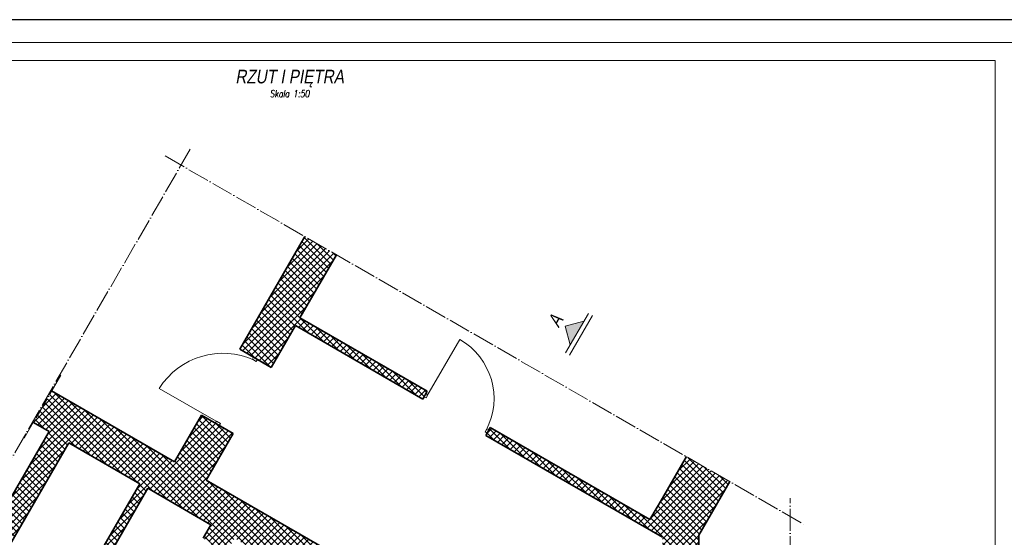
# Model space of a CAD drawing. Header units: millimetres. Extents: x 558 to 24951, y -5755 to 5551.
# Tile 36 of 37: x 22975 to 24056, y 4982 to 5551. Entities that reach past the tile are written whole.
import ezdxf
from ezdxf.enums import TextEntityAlignment as Align

# ---------------------------------------------------------------- set-up
doc = ezdxf.new("R2010")
doc.units = ezdxf.units.MM
doc.linetypes.add('ACAD_ISO04W100', pattern=[30, 24, -3, 0, -3])
doc.layers.get('Defpoints').update_dxf_attribs({"color": 252})
for name, color, linetype, lineweight in [('K_Grube', 252, 'Continuous', 35), ('K_Kreskowanie', 252, 'Continuous', 5), ('K_Opis_zmienny', 252, 'Continuous', 13), ('K_Osie', 252, 'ACAD_ISO04W100', 5), ('K_Ramka', 252, 'Continuous', 18), ('K_Stolarka', 252, 'Continuous', 15)]:
    doc.layers.add(name, color=color, linetype=linetype, lineweight=lineweight)
doc.styles.add('Tytuł 50', font='arial.ttf', dxfattribs={"width": 0.8, "oblique": 10, "height": 15})
doc.styles.add('Zwykły 50', font='romans.shx', dxfattribs={"width": 0.8, "oblique": 10, "height": 7.5})
pattern_1 = [(45, (2962.861, -2454.189), (-3.5921024, 3.5921024), []), (135, (2962.861, -2454.189), (-3.5921024, -3.5921024), [])]

msp = doc.modelspace()

# ---------------------------------------------------------------- hatches: boundary and pattern name
at = {"layer": 'K_Kreskowanie', "ltscale": 5}
h = msp.add_hatch(dxfattribs=at)
h.set_pattern_fill('ANSI37', color=256, scale=1.6)
h.set_pattern_definition(pattern_1)
h.paths.add_polyline_path([(23720.614, 4984.231), (23754.626, 5043.141), (23706.994, 5070.641), (23666.994, 5001.359), (23491.624, 5102.609), (23486.624, 5093.949), (23680.614, 4981.949), (23680.614, 4844.949), (23720.614, 4844.949)])
h.paths.add_polyline_path([(23216.338, 5188.8), (23250.979, 5168.8), (23277.479, 5214.699), (23417.342, 5133.949), (23422.342, 5142.609), (23282.479, 5223.359), (23322.479, 5292.641), (23287.838, 5312.641)])
h = msp.add_hatch(dxfattribs=at)
h.set_pattern_fill('ANSI37', color=256, scale=1.6)
h.set_pattern_definition(pattern_1)
h.paths.add_polyline_path([(23007.059, 5098.317), (22767.559, 4683.491), (22861.955, 4628.991), (22866.955, 4637.651), (22828.85, 4659.651), (22842.85, 4683.9), (22808.209, 4703.9), (22875.301, 4820.107), (22954.976, 4774.107), (22959.976, 4782.767), (22880.301, 4828.767), (23028.709, 5085.817), (23106.652, 5040.817), (23041.652, 4928.234), (23050.312, 4923.234), (23115.312, 5035.817), (23184.594, 4995.817), (23176.094, 4981.095), (23184.754, 4976.095), (23128.254, 4878.234), (23136.914, 4873.234), (23193.414, 4971.095), (23202.075, 4966.095), (23210.575, 4980.817), (23298.909, 4929.817), (23164.909, 4697.722), (23099.957, 4735.222), (23094.957, 4726.562), (23047.326, 4754.062), (22986.326, 4648.407), (23033.957, 4620.907), (22999.457, 4561.151), (22944.898, 4592.651), (22939.898, 4583.991), (23094.05, 4494.991), (23099.05, 4503.651), (23008.118, 4556.151), (23103.618, 4721.562), (23170.302, 4683.062), (23309.302, 4923.817), (23369.923, 4888.817), (23389.923, 4923.458), (23179.479, 5044.958), (23208.979, 5096.053), (23174.338, 5116.053), (23144.838, 5064.958), (23009.738, 5142.958), (22989.738, 5108.317)])
h.paths.add_polyline_path([(23038.957, 4629.567), (22999.986, 4652.067), (23050.986, 4740.402), (23089.957, 4717.902)], flags=16)
h.paths.add_polyline_path([(22803.209, 4695.24), (22829.19, 4680.24), (22820.19, 4664.651), (22794.209, 4679.651)], flags=16)
at = {"layer": 'K_Opis_zmienny'}
msp.add_hatch(color=256, dxfattribs=at).paths.add_polyline_path([(23573.844, 5214.019), (23594.335, 5219.509), (23579.335, 5193.528)])

# ---------------------------------------------------------------- linework, layer by layer
at = {"layer": 'Defpoints'}
msp.add_lwpolyline([(22371.174, 4065.976), (24471.174, 4065.976), (24471.174, 5550.976), (22371.174, 5550.976)], close=True, dxfattribs=at)
at = {"layer": 'K_Grube', "ltscale": 5}
for p, q in [((23287.838, 5312.641), (23216.338, 5188.8)), ((23322.479, 5292.641), (23282.479, 5223.359)), ((23277.479, 5214.699), (23250.979, 5168.8)), ((23417.342, 5133.949), (23277.479, 5214.699)), ((23422.342, 5142.609), (23282.479, 5223.359)), ((23250.979, 5168.8), (23216.338, 5188.8)), ((23009.738, 5142.958), (23144.838, 5064.958)), ((23417.342, 5133.949), (23422.342, 5142.609)), ((23174.338, 5116.053), (23144.838, 5064.958)), ((23208.979, 5096.053), (23174.338, 5116.053)), ((23007.059, 5098.317), (22989.738, 5108.317)), ((22767.559, 4683.491), (23007.059, 5098.317)), ((23208.979, 5096.053), (23179.479, 5044.958)), ((23486.624, 5093.949), (23491.624, 5102.609)), ((23680.614, 4981.949), (23486.624, 5093.949)), ((23666.994, 5001.359), (23491.624, 5102.609)), ((22880.301, 4828.767), (23028.709, 5085.817)), ((23028.709, 5085.817), (23106.652, 5040.817)), ((23706.994, 5070.641), (23680.614, 5024.949)), ((23041.652, 4928.234), (23106.652, 5040.817)), ((23179.479, 5044.958), (23389.923, 4923.458)), ((23754.626, 5043.141), (23720.614, 4984.231)), ((23050.312, 4923.234), (23115.312, 5035.817)), ((23115.312, 5035.817), (23184.594, 4995.817)), ((23680.614, 5024.949), (23666.994, 5001.359)), ((23176.094, 4981.095), (23184.594, 4995.817)), ((23720.614, 4844.949), (23720.614, 4984.231))]:
    msp.add_line(p, q, dxfattribs=at)
at = {"layer": 'K_Opis_zmienny'}
for p, q in [((23599.335, 5228.169), (23574.335, 5184.868)), ((23603.665, 5225.669), (23578.665, 5182.368)), ((23573.844, 5214.019), (23594.335, 5219.509)), ((23573.844, 5214.019), (23579.335, 5193.528))]:
    msp.add_line(p, q, dxfattribs=at)
at = {"layer": 'K_Opis_zmienny', "ltscale": 0.5}
msp.add_lwpolyline([(22496.174, 5505.976), (24046.174, 5505.976), (24046.174, 4110.976), (22496.174, 4110.976), (22496.174, 5505.976)], dxfattribs=at)
at = {"layer": 'K_Osie'}
for p, q in [((23161.872, 5408.462), (22669.372, 4555.427)), ((23134.552, 5401.141), (23838.119, 4994.937)), ((23019.738, 5160.278), (22979.738, 5090.996)), ((23820.798, 4206.627), (23820.798, 5024.937))]:
    msp.add_line(p, q, dxfattribs=at)
at = {"layer": 'K_Ramka'}
msp.add_lwpolyline([(22396.174, 4090.976), (24446.174, 4090.976), (24446.174, 5525.976), (22396.174, 5525.976)], close=True, dxfattribs=at)
at = {"layer": 'K_Stolarka', "ltscale": 5}
for p, q in [((23422.007, 5137.029), (23458.007, 5199.383)), ((23231.494, 5180.05), (23230.244, 5177.885)), ((23234.574, 5175.385), (23230.244, 5177.885)), ((23235.824, 5177.55), (23231.494, 5180.05)), ((23235.824, 5177.55), (23234.574, 5175.385)), ((23192.909, 5108.219), (23127.957, 5145.719)), ((23420.842, 5140.011), (23423.007, 5138.761)), ((23421.007, 5135.297), (23423.007, 5138.761)), ((23418.842, 5136.547), (23421.007, 5135.297)), ((23189.494, 5107.303), (23190.744, 5109.469)), ((23195.074, 5106.969), (23190.744, 5109.469)), ((23193.824, 5104.803), (23195.074, 5106.969)), ((23485.959, 5097.797), (23487.959, 5101.261)), ((23488.124, 5096.547), (23485.959, 5097.797)), ((23490.124, 5100.011), (23487.959, 5101.261))]:
    msp.add_line(p, q, dxfattribs=at)
for centre, radius, start, end in [((23421.064, 5134.547), 74.622, 332.012737, 60.325542), ((23197.806, 5101.836), 82.414, 65.174247, 147.85917)]:
    msp.add_arc(centre, radius, start, end, dxfattribs=at)

# ---------------------------------------------------------------- texts
at = {"layer": 'K_Opis_zmienny', "oblique": 10, "width": 0.8}
for s, height, style, p in [('RZUT I PIĘTRA', 15, 'Tytuł 50', (23271.174, 5488.476)), ('Skala 1:50', 7.5, 'Zwykły 50', (23271.174, 5469.726))]:
    msp.add_text(s, height=height, dxfattribs=dict(at, style=style)).set_placement(p, align=Align.MIDDLE_CENTER)
at = {"layer": 'K_Opis_zmienny', "style": 'Tytuł 50', "oblique": 10, "width": 0.8}
msp.add_text('A', height=15, rotation=60, dxfattribs=at).set_placement((23563.019, 5220.269), align=Align.MIDDLE_CENTER)

doc.saveas('drawing.dxf')
